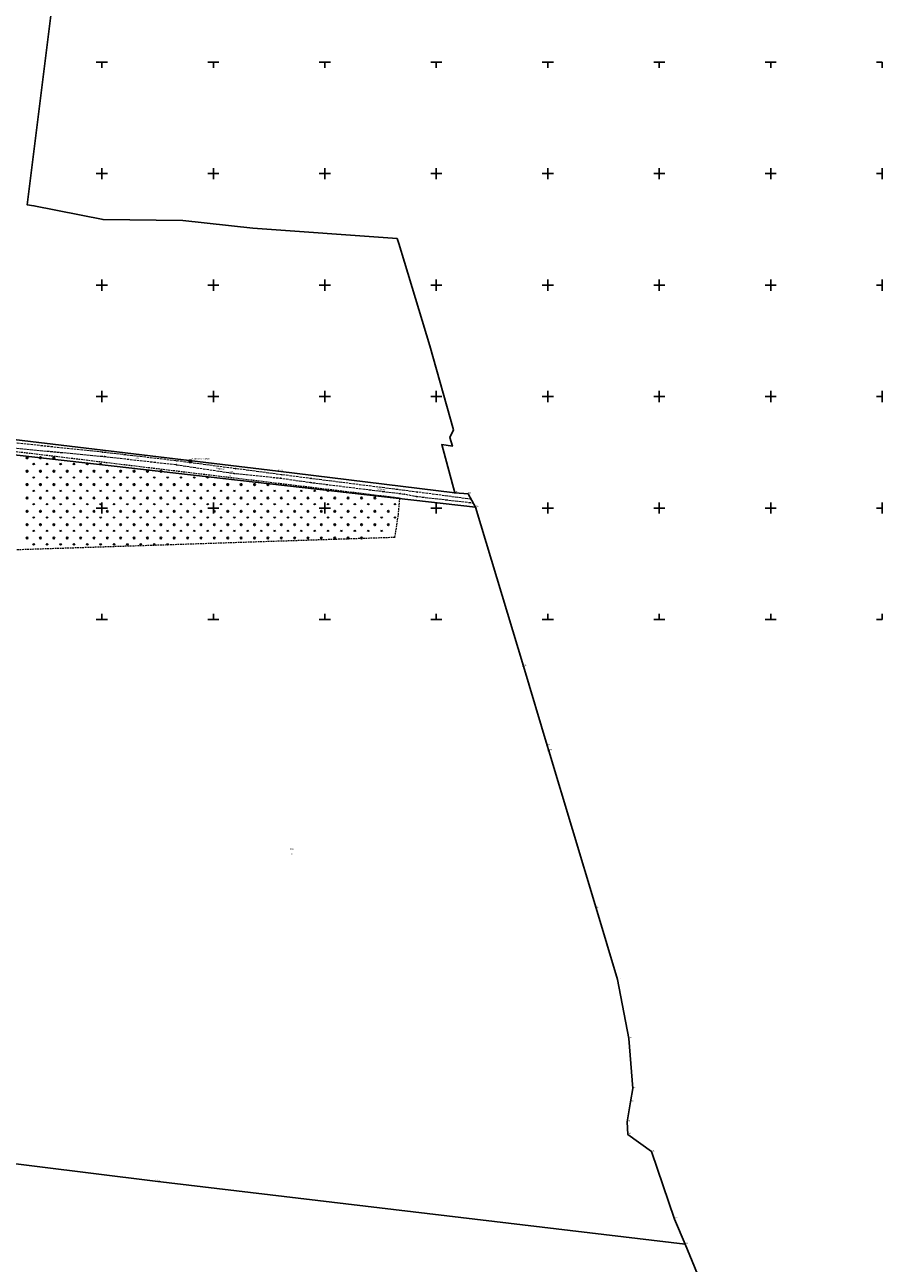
# Model space of a CAD drawing. Header units: metres. Extents: x 5550519 to 5556068, y 5707831 to 5711778.
# Tile 5 of 6: x 5555231 to 5556000, y 5708422 to 5709534. Entities that reach past the tile are written whole.
import ezdxf
from ezdxf.enums import TextEntityAlignment as Align

# ---------------------------------------------------------------- set-up
doc = ezdxf.new("R2010")
doc.units = ezdxf.units.M
for name, pattern in [('1.5_0.75', [2.25, 1.5, -0.75]), ('2.25_0.75', [3, 2.25, -0.75]), ('219-1000', [0])]:
    doc.linetypes.add(name, pattern=pattern)
doc.layers.get('0').update_dxf_attribs({"color": 2, "lineweight": 5})
doc.styles.get("Standard").update_dxf_attribs({"font": 'Working1250', "width": 0.75})

# ---------------------------------------------------------------- blocks, each defined once
blk = doc.blocks.new('203')
at = {"linetype": 'Continuous', "lineweight": 0}
h = blk.add_hatch(color=0, dxfattribs=at)
edge = h.paths.add_edge_path()
edge.add_arc((0, 0), 0.09, 0, 360)
blk = doc.blocks.new('202')
at = {"color": 0, "linetype": 'Continuous', "lineweight": 0}
blk.add_circle((0, 0), 0.4, dxfattribs=at)
blk = doc.blocks.new('OTZK3')
at = {"color": 0, "linetype": 'Continuous'}
for p, q in [((-0.75, -0.433), (0, 0.866)), ((0, 0.866), (0.75, -0.433))]:
    blk.add_line(p, q, dxfattribs=at)
blk = doc.blocks.new('OTZK1')
at = {"color": 0, "linetype": 'Continuous'}
blk.add_circle((0, 0), 0.75, dxfattribs=at)
blk = doc.blocks.new('PIKIETAW1891')
at = {"color": 0}
blk.add_circle((0, 0), 0.09, dxfattribs=at)
blk = doc.blocks.new('OSSP')
at = {"color": 0}
for p, q in [((-0.939, 0.938), (-0.939, -0.938)), ((-0.939, 0.938), (-0.939, -0.938)), ((0.936, 0.938), (-0.939, 0.938)), ((0.936, 0.938), (-0.939, 0.938)), ((0.45, 0), (-0.45, 0)), ((0.45, 0), (-0.45, 0)), ((0, -0.45), (0, 0.45)), ((0, -0.45), (0, 0.45)), ((0.936, -0.938), (0.936, 0.938)), ((0.936, -0.938), (0.936, 0.938)), ((-0.939, -0.938), (0.936, -0.938)), ((-0.939, -0.938), (0.936, -0.938))]:
    blk.add_line(p, q, dxfattribs=at)
blk = doc.blocks.new('RAMKA1000K')
at = {"color": 0}
for p, q in [((0, 495), (0, 500)), ((0, 500), (5, 500)), ((95, 500), (105, 500)), ((100, 495), (100, 500)), ((195, 500), (205, 500)), ((200, 495), (200, 500)), ((295, 500), (305, 500)), ((300, 495), (300, 500)), ((395, 500), (405, 500)), ((400, 495), (400, 500)), ((495, 500), (505, 500)), ((500, 495), (500, 500)), ((595, 500), (605, 500)), ((600, 495), (600, 500)), ((695, 500), (705, 500)), ((700, 495), (700, 500)), ((795, 500), (800, 500)), ((800, 495), (800, 500)), ((0, 395), (0, 405)), ((100, 395), (100, 405)), ((200, 395), (200, 405)), ((300, 395), (300, 405)), ((400, 395), (400, 405)), ((500, 395), (500, 405)), ((600, 395), (600, 405)), ((700, 395), (700, 405)), ((800, 395), (800, 405)), ((0, 400), (5, 400)), ((95, 400), (105, 400)), ((195, 400), (205, 400)), ((295, 400), (305, 400)), ((395, 400), (405, 400)), ((495, 400), (505, 400)), ((595, 400), (605, 400)), ((695, 400), (705, 400)), ((795, 400), (800, 400)), ((0, 295), (0, 305)), ((100, 295), (100, 305)), ((200, 295), (200, 305)), ((300, 295), (300, 305)), ((400, 295), (400, 305)), ((500, 295), (500, 305)), ((600, 295), (600, 305)), ((700, 295), (700, 305)), ((800, 295), (800, 305)), ((0, 300), (5, 300)), ((95, 300), (105, 300)), ((195, 300), (205, 300)), ((295, 300), (305, 300)), ((395, 300), (405, 300)), ((495, 300), (505, 300)), ((595, 300), (605, 300)), ((695, 300), (705, 300)), ((795, 300), (800, 300)), ((0, 195), (0, 205)), ((100, 195), (100, 205)), ((200, 195), (200, 205)), ((300, 195), (300, 205)), ((400, 195), (400, 205)), ((500, 195), (500, 205)), ((600, 195), (600, 205)), ((700, 195), (700, 205)), ((800, 195), (800, 205)), ((0, 200), (5, 200)), ((95, 200), (105, 200)), ((195, 200), (205, 200)), ((295, 200), (305, 200)), ((395, 200), (405, 200)), ((495, 200), (505, 200)), ((595, 200), (605, 200)), ((695, 200), (705, 200)), ((795, 200), (800, 200)), ((0, 95), (0, 105)), ((100, 95), (100, 105)), ((200, 95), (200, 105)), ((300, 95), (300, 105)), ((400, 95), (400, 105)), ((500, 95), (500, 105)), ((600, 95), (600, 105)), ((700, 95), (700, 105)), ((800, 95), (800, 105)), ((0, 100), (5, 100)), ((95, 100), (105, 100)), ((195, 100), (205, 100)), ((295, 100), (305, 100)), ((395, 100), (405, 100)), ((495, 100), (505, 100)), ((595, 100), (605, 100)), ((695, 100), (705, 100)), ((795, 100), (800, 100)), ((0, 0), (0, 5)), ((0, 0), (5, 0)), ((95, 0), (105, 0)), ((100, 0), (100, 5)), ((195, 0), (205, 0)), ((200, 0), (200, 5)), ((295, 0), (305, 0)), ((300, 0), (300, 5)), ((395, 0), (405, 0)), ((400, 0), (400, 5)), ((495, 0), (505, 0)), ((500, 0), (500, 5)), ((595, 0), (605, 0)), ((600, 0), (600, 5)), ((695, 0), (705, 0)), ((700, 0), (700, 5)), ((795, 0), (800, 0)), ((800, 0), (800, 5))]:
    blk.add_line(p, q, dxfattribs=at)

msp = doc.modelspace()

# ---------------------------------------------------------------- linework, layer by layer
at = {"layer": '216-obręb ewidencyjny', "color": 7, "linetype": 'CONTINUOUS', "lineweight": 25, "flags": 128}
msp.add_lwpolyline([(5555840.57, 5708397.45), (5555823.13, 5708439.5), (5555813.78, 5708462.05), (5555793.13, 5708522.52), (5555771.73, 5708537.93), (5555771.34, 5708549.38), (5555774.3, 5708567.14), (5555776.19, 5708579.15), (5555772.68, 5708624.04), (5555762.57, 5708676.96), (5555743.35, 5708740.84), (5555700.94, 5708882.18), (5555699.59, 5708886.91), (5555678.2, 5708957.96), (5555635.05, 5709100.64), (5555628.43, 5709112.87), (5555616.49, 5709113.74), (5555604.89, 5709156.92), (5555614.48, 5709155.44), (5555612.17, 5709163.41), (5555615.31, 5709170.15), (5555594.07, 5709245.43), (5555571.34, 5709320.5), (5555566.26, 5709337.27), (5555564.77, 5709341.79), (5555435.3, 5709351.2), (5555372.66, 5709357.89), (5555301.07, 5709358.86), (5555238.98, 5709371.28), (5555232.88, 5709372.07), (5555256.15, 5709556.47)], dxfattribs=at)
at = {"layer": '218-kontur użytku gruntowego', "color": 3, "linetype": 'CONTINUOUS', "lineweight": 18, "flags": 128}
for points in [[(5555458.23, 5709133.02), (5555220.88, 5709161.36)], [(5555635.05, 5709100.64), (5555210.8, 5709149.02)], [(5555210.8, 5709149.02), (5555635.05, 5709100.64)], [(5555616.49, 5709113.74), (5555458.23, 5709133.02)], [(5555628.43, 5709112.87), (5555616.49, 5709113.74)], [(5555635.05, 5709100.64), (5555628.43, 5709112.87)], [(5555678.2, 5708957.96), (5555635.05, 5709100.64)], [(5555699.59, 5708886.91), (5555678.2, 5708957.96)], [(5555700.94, 5708882.18), (5555699.59, 5708886.91)], [(5555743.35, 5708740.84), (5555700.94, 5708882.18)], [(5555762.57, 5708676.96), (5555743.35, 5708740.84)], [(5555772.68, 5708624.04), (5555762.57, 5708676.96)], [(5555776.19, 5708579.15), (5555772.68, 5708624.04)], [(5555774.3, 5708567.14), (5555776.19, 5708579.15)], [(5555771.34, 5708549.38), (5555774.3, 5708567.14)], [(5555771.73, 5708537.93), (5555771.34, 5708549.38)], [(5555793.13, 5708522.52), (5555771.73, 5708537.93)], [(5555347.87, 5708495.95), (5555133.45, 5708522.62)], [(5555133.45, 5708522.62), (5555347.87, 5708495.95)], [(5555813.78, 5708462.05), (5555793.13, 5708522.52)], [(5555823.13, 5708439.5), (5555347.87, 5708495.95)], [(5555347.87, 5708495.95), (5555823.13, 5708439.5)], [(5555823.13, 5708439.5), (5555813.78, 5708462.05)], [(5555840.57, 5708397.45), (5555823.13, 5708439.5)]]:
    msp.add_lwpolyline(points, dxfattribs=at)
at = {"layer": '219-działka ewidencyjna', "color": 7, "linetype": '219-1000', "lineweight": 18, "flags": 128}
for points in [[(5555220.88, 5709161.36), (5555458.23, 5709133.02)], [(5555635.05, 5709100.64), (5555210.8, 5709149.02)], [(5555458.23, 5709133.02), (5555616.49, 5709113.74)], [(5555616.49, 5709113.74), (5555628.43, 5709112.87)], [(5555628.43, 5709112.87), (5555635.05, 5709100.64)], [(5555635.05, 5709100.64), (5555678.2, 5708957.96)], [(5555678.2, 5708957.96), (5555699.59, 5708886.91)], [(5555699.59, 5708886.91), (5555700.94, 5708882.18)], [(5555700.94, 5708882.18), (5555743.35, 5708740.84)], [(5555743.35, 5708740.84), (5555762.57, 5708676.96)], [(5555762.57, 5708676.96), (5555772.68, 5708624.04)], [(5555772.68, 5708624.04), (5555776.19, 5708579.15)], [(5555776.19, 5708579.15), (5555774.3, 5708567.14)], [(5555774.3, 5708567.14), (5555771.34, 5708549.38)], [(5555771.34, 5708549.38), (5555771.73, 5708537.93)], [(5555771.73, 5708537.93), (5555793.13, 5708522.52)], [(5555347.87, 5708495.95), (5555133.45, 5708522.62)], [(5555793.13, 5708522.52), (5555813.78, 5708462.05)], [(5555347.87, 5708495.95), (5555823.13, 5708439.5)], [(5555813.78, 5708462.05), (5555823.13, 5708439.5)], [(5555823.13, 5708439.5), (5555840.57, 5708397.45)]]:
    msp.add_lwpolyline(points, dxfattribs=at)
at = {"layer": 'jezdnia', "color": 7, "linetype": '2.25_0.75', "lineweight": 18, "flags": 128}
msp.add_lwpolyline([(5555631.14, 5709107.85), (5555582.87, 5709114.28), (5555487.61, 5709126.44), (5555461.56, 5709129.81), (5555420.05, 5709135.28), (5555367.29, 5709142.27), (5555300.59, 5709150.08), (5555210.88, 5709159.51), (5555200.24, 5709160.42), (5555121.43, 5709171.58), (5555083.25, 5709176.06), (5555082.17, 5709172.29), (5555123.28, 5709166.82), (5555206.05, 5709155.34), (5555210.55, 5709154.86), (5555302.31, 5709146.24), (5555366.74, 5709138.92), (5555418.43, 5709131.09), (5555460.19, 5709126.83), (5555487.35, 5709122.93), (5555567.72, 5709112.96), (5555571.54, 5709112.46), (5555581.99, 5709110.46), (5555632.9, 5709104.61)], close=True, dxfattribs=at)
at = {"layer": 'teren zalesiony', "color": 7, "linetype": '1.5_0.75', "lineweight": 18, "flags": 128}
msp.add_lwpolyline([(5555562.91, 5709073.89), (5555565.87, 5709093.03), (5555567.28, 5709108.83), (5555210.23, 5709151.98), (5555208.28, 5709134.78), (5555207.6, 5709129.65), (5555203.71, 5709129.49), (5555204.41, 5709135.09), (5555205.83, 5709152.51), (5555195.65, 5709153.71), (5555073.93, 5709168.24), (5555057.8, 5709136), (5555055.54, 5709131.47), (5555017.83, 5709055.97)], close=True, dxfattribs=at)

# ---------------------------------------------------------------- block references
at = {"layer": '202-punkt graniczny', "color": 7, "linetype": 'CONTINUOUS', "lineweight": 18}
for p in [(5555458.23, 5709133.02), (5555616.49, 5709113.74), (5555635.05, 5709100.64), (5555678.2, 5708957.96), (5555699.59, 5708886.91), (5555700.94, 5708882.18)]:
    msp.add_blockref('202', p, dxfattribs=at)
at = {"layer": '203-punkt graniczny', "color": 7, "linetype": 'CONTINUOUS', "lineweight": 18}
for p in [(5555628.43, 5709112.87), (5555743.35, 5708740.84), (5555762.57, 5708676.96), (5555772.68, 5708624.04), (5555776.19, 5708579.15), (5555774.3, 5708567.14), (5555771.34, 5708549.38), (5555771.73, 5708537.93), (5555793.13, 5708522.52), (5555347.87, 5708495.95), (5555813.78, 5708462.05), (5555823.13, 5708439.5)]:
    msp.add_blockref('203', p, dxfattribs=at)
at = {"layer": 'Punkt roboczy BDOT GESUT K1', "color": 6, "linetype": 'CONTINUOUS', "lineweight": 18}
for p in [(5555300.59, 5709150.08), (5555302.31, 5709146.24), (5555367.29, 5709142.27), (5555366.74, 5709138.92), (5555418.43, 5709131.09), (5555420.05, 5709135.28), (5555460.19, 5709126.83), (5555461.56, 5709129.81), (5555487.35, 5709122.93), (5555487.61, 5709126.44), (5555567.28, 5709108.83), (5555567.72, 5709112.96), (5555571.54, 5709112.46), (5555581.99, 5709110.46), (5555582.87, 5709114.28), (5555631.14, 5709107.85), (5555632.9, 5709104.61), (5555565.87, 5709093.03), (5555562.91, 5709073.89)]:
    msp.add_blockref('PIKIETAW1891', p, dxfattribs=at)
at = {"layer": 'Szczegółowa osnowa geodezyjna pozioma', "color": 7, "linetype": 'CONTINUOUS', "lineweight": 13}
msp.add_blockref('OSSP', (5555379.349, 5709141.92), dxfattribs=at)
at = {"layer": 'teren zalesiony', "color": 7, "linetype": 'CONTINUOUS', "lineweight": 18}
for name, p in [('OTZK1', (5555232.916, 5709145.056)), ('OTZK1', (5555244.916, 5709145.056)), ('OTZK1', (5555256.916, 5709145.056)), ('OTZK1', (5555232.916, 5709133.056)), ('OTZK3', (5555238.916, 5709139.236)), ('OTZK1', (5555244.916, 5709133.056)), ('OTZK3', (5555250.916, 5709139.236)), ('OTZK1', (5555256.916, 5709133.056)), ('OTZK3', (5555262.916, 5709139.236)), ('OTZK1', (5555268.916, 5709133.056)), ('OTZK3', (5555274.916, 5709139.236)), ('OTZK1', (5555280.916, 5709133.056)), ('OTZK3', (5555286.916, 5709139.236)), ('OTZK1', (5555292.916, 5709133.056)), ('OTZK3', (5555298.916, 5709139.236)), ('OTZK1', (5555304.916, 5709133.056)), ('OTZK1', (5555316.916, 5709133.056)), ('OTZK1', (5555328.916, 5709133.056)), ('OTZK1', (5555340.916, 5709133.056)), ('OTZK1', (5555352.916, 5709133.056)), ('OTZK1', (5555232.916, 5709121.056)), ('OTZK3', (5555238.916, 5709127.236)), ('OTZK1', (5555244.916, 5709121.056)), ('OTZK3', (5555250.916, 5709127.236)), ('OTZK1', (5555256.916, 5709121.056)), ('OTZK3', (5555262.916, 5709127.236)), ('OTZK1', (5555268.916, 5709121.056)), ('OTZK3', (5555274.916, 5709127.236)), ('OTZK1', (5555280.916, 5709121.056)), ('OTZK3', (5555286.916, 5709127.236)), ('OTZK1', (5555292.916, 5709121.056)), ('OTZK3', (5555298.916, 5709127.236)), ('OTZK1', (5555304.916, 5709121.056)), ('OTZK3', (5555310.916, 5709127.236)), ('OTZK1', (5555316.916, 5709121.056)), ('OTZK3', (5555322.916, 5709127.236)), ('OTZK1', (5555328.916, 5709121.056)), ('OTZK3', (5555334.916, 5709127.236)), ('OTZK1', (5555340.916, 5709121.056)), ('OTZK3', (5555346.916, 5709127.236)), ('OTZK1', (5555352.916, 5709121.056)), ('OTZK3', (5555358.916, 5709127.236)), ('OTZK1', (5555364.916, 5709121.056)), ('OTZK3', (5555370.916, 5709127.236)), ('OTZK1', (5555376.916, 5709121.056)), ('OTZK3', (5555382.916, 5709127.236)), ('OTZK1', (5555388.916, 5709121.056)), ('OTZK3', (5555394.916, 5709127.236)), ('OTZK1', (5555400.916, 5709121.056)), ('OTZK1', (5555412.916, 5709121.056)), ('OTZK1', (5555424.916, 5709121.056)), ('OTZK1', (5555436.916, 5709121.056)), ('OTZK1', (5555448.916, 5709121.056)), ('OTZK1', (5555232.916, 5709109.056)), ('OTZK3', (5555238.916, 5709115.236)), ('OTZK1', (5555244.916, 5709109.056)), ('OTZK3', (5555250.916, 5709115.236)), ('OTZK1', (5555256.916, 5709109.056)), ('OTZK3', (5555262.916, 5709115.236)), ('OTZK1', (5555268.916, 5709109.056)), ('OTZK3', (5555274.916, 5709115.236)), ('OTZK1', (5555280.916, 5709109.056)), ('OTZK3', (5555286.916, 5709115.236)), ('OTZK1', (5555292.916, 5709109.056)), ('OTZK3', (5555298.916, 5709115.236)), ('OTZK1', (5555304.916, 5709109.056)), ('OTZK3', (5555310.916, 5709115.236)), ('OTZK1', (5555316.916, 5709109.056)), ('OTZK3', (5555322.916, 5709115.236)), ('OTZK1', (5555328.916, 5709109.056)), ('OTZK3', (5555334.916, 5709115.236)), ('OTZK1', (5555340.916, 5709109.056)), ('OTZK3', (5555346.916, 5709115.236)), ('OTZK1', (5555352.916, 5709109.056)), ('OTZK3', (5555358.916, 5709115.236)), ('OTZK1', (5555364.916, 5709109.056)), ('OTZK3', (5555370.916, 5709115.236)), ('OTZK1', (5555376.916, 5709109.056)), ('OTZK3', (5555382.916, 5709115.236)), ('OTZK1', (5555388.916, 5709109.056)), ('OTZK3', (5555394.916, 5709115.236)), ('OTZK1', (5555400.916, 5709109.056)), ('OTZK3', (5555406.916, 5709115.236)), ('OTZK1', (5555412.916, 5709109.056)), ('OTZK3', (5555418.916, 5709115.236)), ('OTZK1', (5555424.916, 5709109.056)), ('OTZK3', (5555430.916, 5709115.236)), ('OTZK1', (5555436.916, 5709109.056)), ('OTZK3', (5555442.916, 5709115.236)), ('OTZK1', (5555448.916, 5709109.056)), ('OTZK3', (5555454.916, 5709115.236)), ('OTZK1', (5555460.916, 5709109.056)), ('OTZK3', (5555466.916, 5709115.236)), ('OTZK1', (5555472.916, 5709109.056)), ('OTZK3', (5555478.916, 5709115.236)), ('OTZK1', (5555484.916, 5709109.056)), ('OTZK3', (5555490.916, 5709115.236)), ('OTZK1', (5555496.916, 5709109.056)), ('OTZK3', (5555502.916, 5709115.236)), ('OTZK1', (5555508.916, 5709109.056)), ('OTZK1', (5555520.916, 5709109.056)), ('OTZK1', (5555532.916, 5709109.056)), ('OTZK1', (5555544.916, 5709109.056)), ('OTZK1', (5555232.916, 5709097.056)), ('OTZK3', (5555238.916, 5709103.236)), ('OTZK1', (5555244.916, 5709097.056)), ('OTZK3', (5555250.916, 5709103.236)), ('OTZK1', (5555256.916, 5709097.056)), ('OTZK3', (5555262.916, 5709103.236)), ('OTZK1', (5555268.916, 5709097.056)), ('OTZK3', (5555274.916, 5709103.236)), ('OTZK1', (5555280.916, 5709097.056)), ('OTZK3', (5555286.916, 5709103.236)), ('OTZK1', (5555292.916, 5709097.056)), ('OTZK3', (5555298.916, 5709103.236)), ('OTZK1', (5555304.916, 5709097.056)), ('OTZK3', (5555310.916, 5709103.236)), ('OTZK1', (5555316.916, 5709097.056)), ('OTZK3', (5555322.916, 5709103.236)), ('OTZK1', (5555328.916, 5709097.056)), ('OTZK3', (5555334.916, 5709103.236)), ('OTZK1', (5555340.916, 5709097.056)), ('OTZK3', (5555346.916, 5709103.236)), ('OTZK1', (5555352.916, 5709097.056)), ('OTZK3', (5555358.916, 5709103.236)), ('OTZK1', (5555364.916, 5709097.056)), ('OTZK3', (5555370.916, 5709103.236)), ('OTZK1', (5555376.916, 5709097.056)), ('OTZK3', (5555382.916, 5709103.236)), ('OTZK1', (5555388.916, 5709097.056)), ('OTZK3', (5555394.916, 5709103.236)), ('OTZK1', (5555400.916, 5709097.056)), ('OTZK3', (5555406.916, 5709103.236)), ('OTZK1', (5555412.916, 5709097.056)), ('OTZK3', (5555418.916, 5709103.236)), ('OTZK1', (5555424.916, 5709097.056)), ('OTZK3', (5555430.916, 5709103.236)), ('OTZK1', (5555436.916, 5709097.056)), ('OTZK3', (5555442.916, 5709103.236)), ('OTZK1', (5555448.916, 5709097.056)), ('OTZK3', (5555454.916, 5709103.236)), ('OTZK1', (5555460.916, 5709097.056)), ('OTZK3', (5555466.916, 5709103.236)), ('OTZK1', (5555472.916, 5709097.056)), ('OTZK3', (5555478.916, 5709103.236)), ('OTZK1', (5555484.916, 5709097.056)), ('OTZK3', (5555490.916, 5709103.236)), ('OTZK1', (5555496.916, 5709097.056)), ('OTZK3', (5555502.916, 5709103.236)), ('OTZK1', (5555508.916, 5709097.056)), ('OTZK3', (5555514.916, 5709103.236)), ('OTZK1', (5555520.916, 5709097.056)), ('OTZK3', (5555526.916, 5709103.236)), ('OTZK1', (5555532.916, 5709097.056)), ('OTZK3', (5555538.916, 5709103.236)), ('OTZK1', (5555544.916, 5709097.056)), ('OTZK3', (5555550.916, 5709103.236)), ('OTZK1', (5555556.916, 5709097.056)), ('OTZK3', (5555562.916, 5709103.236)), ('OTZK3', (5555238.916, 5709091.236)), ('OTZK3', (5555250.916, 5709091.236)), ('OTZK3', (5555262.916, 5709091.236)), ('OTZK3', (5555274.916, 5709091.236)), ('OTZK3', (5555286.916, 5709091.236)), ('OTZK3', (5555298.916, 5709091.236)), ('OTZK3', (5555310.916, 5709091.236)), ('OTZK3', (5555322.916, 5709091.236)), ('OTZK3', (5555334.916, 5709091.236)), ('OTZK3', (5555346.916, 5709091.236)), ('OTZK3', (5555358.916, 5709091.236)), ('OTZK3', (5555370.916, 5709091.236)), ('OTZK3', (5555382.916, 5709091.236)), ('OTZK3', (5555394.916, 5709091.236)), ('OTZK3', (5555406.916, 5709091.236)), ('OTZK3', (5555418.916, 5709091.236)), ('OTZK3', (5555430.916, 5709091.236)), ('OTZK3', (5555442.916, 5709091.236)), ('OTZK3', (5555454.916, 5709091.236)), ('OTZK3', (5555466.916, 5709091.236)), ('OTZK3', (5555478.916, 5709091.236)), ('OTZK3', (5555490.916, 5709091.236)), ('OTZK3', (5555502.916, 5709091.236)), ('OTZK3', (5555514.916, 5709091.236)), ('OTZK3', (5555526.916, 5709091.236)), ('OTZK3', (5555538.916, 5709091.236)), ('OTZK3', (5555550.916, 5709091.236)), ('OTZK3', (5555562.916, 5709091.236)), ('OTZK1', (5555232.916, 5709085.056)), ('OTZK3', (5555238.916, 5709079.236)), ('OTZK1', (5555244.916, 5709085.056)), ('OTZK3', (5555250.916, 5709079.236)), ('OTZK1', (5555256.916, 5709085.056)), ('OTZK3', (5555262.916, 5709079.236)), ('OTZK1', (5555268.916, 5709085.056)), ('OTZK3', (5555274.916, 5709079.236)), ('OTZK1', (5555280.916, 5709085.056)), ('OTZK3', (5555286.916, 5709079.236)), ('OTZK1', (5555292.916, 5709085.056)), ('OTZK3', (5555298.916, 5709079.236)), ('OTZK1', (5555304.916, 5709085.056)), ('OTZK3', (5555310.916, 5709079.236)), ('OTZK1', (5555316.916, 5709085.056)), ('OTZK3', (5555322.916, 5709079.236)), ('OTZK1', (5555328.916, 5709085.056)), ('OTZK3', (5555334.916, 5709079.236)), ('OTZK1', (5555340.916, 5709085.056)), ('OTZK3', (5555346.916, 5709079.236)), ('OTZK1', (5555352.916, 5709085.056)), ('OTZK3', (5555358.916, 5709079.236)), ('OTZK1', (5555364.916, 5709085.056)), ('OTZK3', (5555370.916, 5709079.236)), ('OTZK1', (5555376.916, 5709085.056)), ('OTZK3', (5555382.916, 5709079.236)), ('OTZK1', (5555388.916, 5709085.056)), ('OTZK3', (5555394.916, 5709079.236)), ('OTZK1', (5555400.916, 5709085.056)), ('OTZK3', (5555406.916, 5709079.236)), ('OTZK1', (5555412.916, 5709085.056)), ('OTZK3', (5555418.916, 5709079.236)), ('OTZK1', (5555424.916, 5709085.056)), ('OTZK3', (5555430.916, 5709079.236)), ('OTZK1', (5555436.916, 5709085.056)), ('OTZK3', (5555442.916, 5709079.236)), ('OTZK1', (5555448.916, 5709085.056)), ('OTZK3', (5555454.916, 5709079.236)), ('OTZK1', (5555460.916, 5709085.056)), ('OTZK3', (5555466.916, 5709079.236)), ('OTZK1', (5555472.916, 5709085.056)), ('OTZK3', (5555478.916, 5709079.236)), ('OTZK1', (5555484.916, 5709085.056)), ('OTZK3', (5555490.916, 5709079.236)), ('OTZK1', (5555496.916, 5709085.056)), ('OTZK3', (5555502.916, 5709079.236)), ('OTZK1', (5555508.916, 5709085.056)), ('OTZK3', (5555514.916, 5709079.236)), ('OTZK1', (5555520.916, 5709085.056)), ('OTZK3', (5555526.916, 5709079.236)), ('OTZK1', (5555532.916, 5709085.056)), ('OTZK3', (5555538.916, 5709079.236)), ('OTZK1', (5555544.916, 5709085.056)), ('OTZK3', (5555550.916, 5709079.236)), ('OTZK1', (5555556.916, 5709085.056)), ('OTZK1', (5555232.916, 5709073.056)), ('OTZK3', (5555238.916, 5709067.236)), ('OTZK1', (5555244.916, 5709073.056)), ('OTZK3', (5555250.916, 5709067.236)), ('OTZK1', (5555256.916, 5709073.056)), ('OTZK3', (5555262.916, 5709067.236)), ('OTZK1', (5555268.916, 5709073.056)), ('OTZK3', (5555274.916, 5709067.236)), ('OTZK1', (5555280.916, 5709073.056)), ('OTZK3', (5555286.916, 5709067.236)), ('OTZK1', (5555292.916, 5709073.056)), ('OTZK3', (5555298.916, 5709067.236)), ('OTZK1', (5555304.916, 5709073.056)), ('OTZK3', (5555310.916, 5709067.236)), ('OTZK1', (5555316.916, 5709073.056)), ('OTZK3', (5555322.916, 5709067.236)), ('OTZK1', (5555328.916, 5709073.056)), ('OTZK3', (5555334.916, 5709067.236)), ('OTZK1', (5555340.916, 5709073.056)), ('OTZK3', (5555346.916, 5709067.236)), ('OTZK1', (5555352.916, 5709073.056)), ('OTZK3', (5555358.916, 5709067.236)), ('OTZK1', (5555364.916, 5709073.056)), ('OTZK1', (5555376.916, 5709073.056)), ('OTZK1', (5555388.916, 5709073.056)), ('OTZK1', (5555400.916, 5709073.056)), ('OTZK1', (5555412.916, 5709073.056)), ('OTZK1', (5555424.916, 5709073.056)), ('OTZK1', (5555436.916, 5709073.056)), ('OTZK1', (5555448.916, 5709073.056)), ('OTZK1', (5555460.916, 5709073.056)), ('OTZK1', (5555472.916, 5709073.056)), ('OTZK1', (5555484.916, 5709073.056)), ('OTZK1', (5555496.916, 5709073.056)), ('OTZK1', (5555508.916, 5709073.056)), ('OTZK1', (5555520.916, 5709073.056)), ('OTZK1', (5555532.916, 5709073.056))]:
    msp.add_blockref(name, p, dxfattribs=at)
at = {"layer": 'Wstawianie ramki sekcyjnej z opisem', "color": 7, "linetype": 'CONTINUOUS', "lineweight": 13}
msp.add_blockref('RAMKA1000K', (5555200, 5709000), dxfattribs=at)
msp.add_blockref('RAMKA1000K', (5555200, 5709000), dxfattribs=at)

# ---------------------------------------------------------------- texts
at = {"layer": '202-punkt graniczny-Atr103', "color": 7, "width": 0.9}
for s, p in [('10030', (5555458.23, 5709133.02)), ('10030', (5555458.23, 5709133.02)), ('728', (5555616.49, 5709113.74)), ('728', (5555616.49, 5709113.74)), ('730', (5555635.05, 5709100.64)), ('730', (5555635.05, 5709100.64)), ('731', (5555678.2, 5708957.96)), ('731', (5555678.2, 5708957.96)), ('732', (5555699.59, 5708886.91)), ('732', (5555699.59, 5708886.91)), ('733', (5555700.94, 5708882.18)), ('733', (5555700.94, 5708882.18))]:
    msp.add_text(s, height=1.125, dxfattribs=at).set_placement(p, align=Align.BOTTOM_LEFT)
at = {"layer": '203-punkt graniczny-Atr103', "color": 7, "width": 0.9}
for s, p in [('729', (5555628.43, 5709112.87)), ('729', (5555628.43, 5709112.87)), ('734', (5555743.35, 5708740.84)), ('734', (5555743.35, 5708740.84)), ('735', (5555762.57, 5708676.96)), ('735', (5555762.57, 5708676.96)), ('736', (5555772.68, 5708624.04)), ('736', (5555772.68, 5708624.04)), ('737', (5555776.19, 5708579.15)), ('737', (5555776.19, 5708579.15)), ('738', (5555774.3, 5708567.14)), ('738', (5555774.3, 5708567.14)), ('739', (5555771.34, 5708549.38)), ('739', (5555771.34, 5708549.38)), ('740', (5555771.73, 5708537.93)), ('740', (5555771.73, 5708537.93)), ('741', (5555793.13, 5708522.52)), ('741', (5555793.13, 5708522.52)), ('10015', (5555347.87, 5708495.95)), ('10015', (5555347.87, 5708495.95)), ('742', (5555813.78, 5708462.05)), ('742', (5555813.78, 5708462.05)), ('743', (5555823.13, 5708439.5)), ('743', (5555823.13, 5708439.5))]:
    msp.add_text(s, height=1.125, dxfattribs=at).set_placement(p, align=Align.BOTTOM_LEFT)
at = {"layer": '210-oznaczenie konturu użytku gruntowego', "color": 3, "linetype": 'CONTINUOUS', "lineweight": 18, "width": 0.79}
for s, p in [('dr', (5555414.2, 5709127.82)), ('Ls', (5555468.79, 5708789.14))]:
    msp.add_text(s, height=1.5, dxfattribs=at).set_placement(p)
at = {"layer": '211-numer działki ewidencyjnej', "color": 7, "linetype": 'CONTINUOUS', "lineweight": 18, "width": 0.79}
for s, p in [('259', (5555414.11, 5709131.82)), ('293', (5555468.7, 5708793.14))]:
    msp.add_text(s, height=1.5, dxfattribs=at).set_placement(p)
at = {"layer": '994-Nazwa ulicy', "color": 7, "linetype": 'CONTINUOUS', "lineweight": 18, "oblique": 15, "width": 0.79}
for rotation, p in [(351.097, (5555402.42, 5709135.97)), (351.332, (5555546.75, 5709117.54))]:
    msp.add_text('Ceglana', height=1.5, rotation=rotation, dxfattribs=at).set_placement(p, align=Align.MIDDLE_LEFT)
at = {"layer": 'jezdnia-Atr17', "color": 7, "width": 0.9}
msp.add_text('j.mb.', height=1.125, rotation=352.208, dxfattribs=at).set_placement((5555330.5, 5709144.39))
at = {"layer": 'Szczegółowa osnowa geodezyjna pozioma-Atr103', "color": 7, "oblique": 15, "width": 0.9}
msp.add_text('5.157.27.1.10260', height=1.5, dxfattribs=at).set_placement((5555380.349, 5709142.92), align=Align.BOTTOM_LEFT)

doc.saveas('drawing.dxf')
